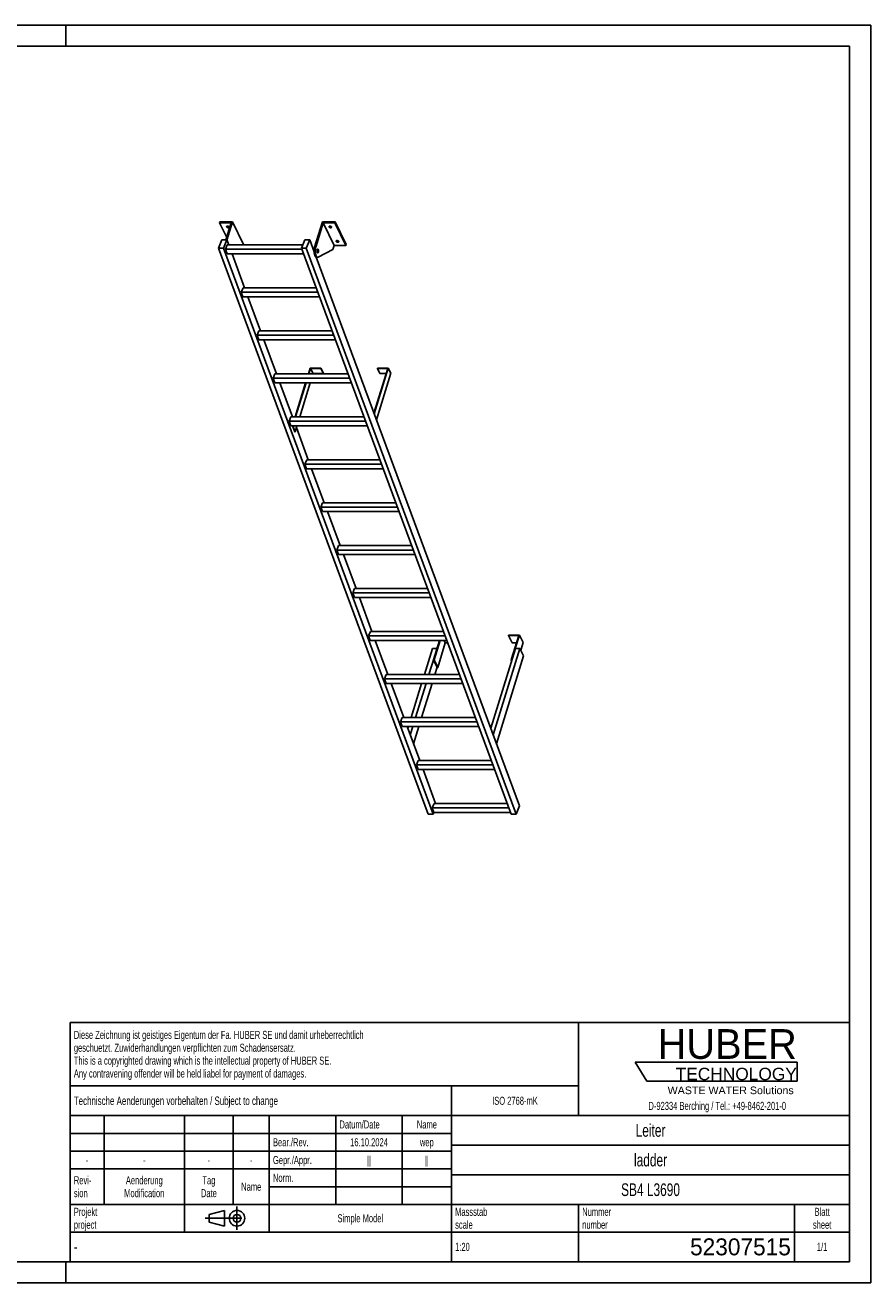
# Model space of a CAD drawing. Header units: millimetres. Extents: x 0 to 8400, y 0 to 5940.
# Tile 2 of 2: x 4408 to 8400, y 0 to 5940. Entities that reach past the tile are written whole.
import ezdxf

# ---------------------------------------------------------------- set-up
doc = ezdxf.new("R2010")
doc.units = ezdxf.units.MM
doc.header["$LTSCALE"] = 462
doc.linetypes.add('CENTER', pattern=[0.6, 0.375, -0.075, 0.075, -0.075])
doc.layers.get('0').update_dxf_attribs({"linetype": 'CONTINUOUS'})
for name, color, linetype in [('005_AXIS', 7, 'CONTINUOUS'), ('HUBER_Logo_BL1', 7, 'CONTINUOUS'), ('HUBER_Logo_BL2', 7, 'CONTINUOUS')]:
    doc.layers.add(name, color=color, linetype=linetype)
doc.styles.get("Standard").update_dxf_attribs({"font": 'txt', "width": 0.7})
doc.styles.add('TEXTSTYLE_2', font='txt')
doc.styles.add('TEXTSTYLE_3', font='arial.ttf')
doc.styles.add('TEXTSTYLE_5', font='txt', dxfattribs={"width": 0.8})
doc.styles.add('TEXTSTYLE_6', font='txt')

# ---------------------------------------------------------------- blocks, each defined once
blk = doc.blocks.new('HUBER_LOGO_BL1', base_point=(7675, 1007.5))
at = {"layer": 'HUBER_Logo_BL1', "color": 2, "linetype": 'Continuous', "attachment_point": 3, "line_spacing_factor": 0.78}
for s, insert, char_height, width, style in [('HUBER\\P\\fArial;\\H58.5;TECHNOLOGY ', (8050.7, 1198.2), 140.4, 775.343, 'TEXTSTYLE_2'), ('WASTE WATER Solutions', (8036, 927.2), 36, 594.067, 'TEXTSTYLE_3')]:
    blk.add_mtext(s, dxfattribs=dict(at, insert=insert, char_height=char_height, width=width, style=style))
at = {"layer": 'HUBER_Logo_BL1', "color": 2, "linetype": 'Continuous', "insert": (7675, 854.8), "char_height": 38, "width": 1621.786, "attachment_point": 2, "line_spacing_factor": 0.96}
blk.add_mtext('D-92334 Berching / Tel.: +49-8462-201-0', dxfattribs=at)
blk = doc.blocks.new('PROJEKTIONSMETHODE_1_BL3', base_point=(5360, 305))
at = {"color": 2, "linetype": 'CENTER'}
for p, q in [((5407.7, 360), (5407.7, 250)), ((5257.3, 305), (5462.7, 305))]:
    blk.add_line(p, q, dxfattribs=at)
at = {"color": 2, "linetype": 'Continuous'}
for p, q in [((5275.7, 323.3), (5349, 341.7)), ((5275.7, 286.7), (5275.7, 323.3)), ((5349, 268.3), (5349, 341.7)), ((5275.7, 286.7), (5349, 268.3))]:
    blk.add_line(p, q, dxfattribs=at)
for radius in [36.7, 18.3]:
    blk.add_circle((5407.7, 305), radius, dxfattribs=at)
blk = doc.blocks.new('*T13')
at = {"color": 3, "linetype": 'Continuous'}
for p, q in [((0, 0), (3680, 0)), ((0, 0), (0, -1130)), ((2400, 0), (2400, -440)), ((3680, 0), (3680, -1130)), ((0, -300), (2400, -300)), ((1800, -300), (1800, -1130)), ((0, -440), (3680, -440)), ((160, -440), (160, -860)), ((540, -440), (540, -990)), ((770, -440), (770, -860)), ((940, -440), (940, -990)), ((1254, -440), (1254, -860)), ((1568, -440), (1568, -860)), ((0, -524), (1800, -524)), ((1800, -580), (3680, -580)), ((0, -608), (1800, -608)), ((0, -692), (1800, -692)), ((1800, -720), (3680, -720)), ((940, -776), (1800, -776)), ((0, -860), (3680, -860)), ((2400, -860), (2400, -1130)), ((3420, -860), (3420, -1130)), ((0, -990), (3680, -990)), ((0, -1130), (3680, -1130))]:
    blk.add_line(p, q, dxfattribs=at)
at = {"color": 2, "linetype": 'Continuous', "line_spacing_factor": 0.96}
for s, insert, char_height, width, attachment_point in [('Diese Zeichnung ist geistiges Eigentum der Fa. HUBER SE und damit urheberrechtlich \\Pgeschuetzt. Zuwiderhandlungen verpflichten zum Schadensersatz.\\PThis is a copyrighted drawing which is the intellectual property of HUBER SE.\\PAny contravening offender will be held liabel for payment of damages.', (17.5, -39.8), 38, 4429.714, 1), ('Technische Aenderungen vorbehalten / Subject to change', (17.5, -350), 40, 3049.524, 1), ('ISO 2768-mK', (2100, -351), 38, 665.905, 2), ('Datum/Date', (1271.5, -463), 38, 584.476, 1), ('Name', (1684, -463), 38, 253.333, 2), ('Leiter', (2740, -480), 60, 480, 2), ('Bear./Rev.', (957.5, -547), 38, 544.667, 1), ('16.10.2024', (1411, -547), 38, 546.476, 2), ('wep', (1684, -547), 38, 199.048, 2), ('-', (80, -631), 38, 68.762, 2), ('-', (350, -631), 38, 68.762, 2), ('-', (655, -631), 38, 68.762, 2), ('-', (855, -631), 38, 68.762, 2), ('Gepr./Appr.', (957.5, -631), 38, 598.952, 1), ('||', (1411, -631), 38, 101.333, 2), ('||', (1684, -631), 38, 101.333, 2), ('ladder', (2740, -620), 60, 502.857, 2), ('Revi-\\Psion', (17.5, -726.6), 38, 276.857, 1), ('Aenderung\\PModification', (350, -726.6), 38, 606.19, 2), ('Tag\\PDate', (655, -726.6), 38, 235.238, 2), ('Name', (855, -757), 38, 253.333, 2), ('Norm. ', (957.5, -715), 38, 351.048, 1), ('SB4 L3690', (2740, -760), 60, 845.714, 2), ('Projekt\\Pproject', (17.5, -875.6), 38, 367.333, 1), ('Massstab\\Pscale', (1817.5, -875.6), 38, 448.762, 1), ('Nummer\\Pnumber', (2417.5, -875.6), 38, 372.762, 1), ('Blatt\\Psheet', (3550, -875.6), 38, 275.048, 2), ('Simple Model', (1370, -906), 38, 656.857, 2), ('1:20', (1817.5, -1041), 38, 204.476, 1), ('1/1', (3550, -1041), 38, 159.238, 2)]:
    blk.add_mtext(s, dxfattribs=dict(at, insert=insert, char_height=char_height, width=width, attachment_point=attachment_point))
for s, insert, char_height, width, attachment_point, style in [('-', (17.5, -1035), 50, 36.667, 1, 'TEXTSTYLE_5'), ('52307515', (3402.5, -1020), 80, 1093.333, 3, 'TEXTSTYLE_6')]:
    blk.add_mtext(s, dxfattribs=dict(at, insert=insert, char_height=char_height, width=width, attachment_point=attachment_point, style=style))
blk = doc.blocks.new('HUBER_LOGO_BL2', base_point=(7670.4, 997))
at = {"layer": 'HUBER_Logo_BL2', "color": 5, "linetype": 'Continuous'}
for p, q in [((8052.9, 1042), (7287.9, 1042)), ((7287.9, 1042), (7341.9, 952)), ((8052.9, 1042), (8052.9, 952)), ((7341.9, 952), (8052.9, 952))]:
    blk.add_line(p, q, dxfattribs=at)

msp = doc.modelspace()

# ---------------------------------------------------------------- linework, layer by layer
at = {"color": 3, "linetype": 'Continuous'}
for p, q in [((8400, 5940), (0, 5940)), ((4600, 5940), (4600, 5840)), ((8400, 5940), (8400, 0)), ((4600, 0), (4600, 100)), ((8400, 0), (0, 0))]:
    msp.add_line(p, q, dxfattribs=at)
at = {"color": 5, "linetype": 'Continuous'}
for p, q in [((8300, 5840), (100, 5840)), ((8300, 100), (8300, 5840)), ((100, 100), (8300, 100))]:
    msp.add_line(p, q, dxfattribs=at)
at = {"color": 7, "linetype": 'Continuous'}
for p, q in [((5380.193, 5005.695), (5325.851, 5005.695)), ((5380.193, 5005.695), (5355.51, 4925.821)), ((5360.42, 4923.824), (5387.172, 5010.395)), ((5774.308, 4892.113), (5810.86, 5010.395)), ((5814.934, 5005.695), (5779.834, 4892.113)), ((5866.791, 4900.022), (5814.934, 5005.695)), ((5869.277, 5005.695), (5814.934, 5005.695)), ((5320.57, 4886.537), (5336.654, 4925.821)), ((6310.908, 2212.842), (5320.57, 4886.537)), ((5343.597, 4886.537), (5320.57, 4886.537)), ((5336.654, 4925.821), (5359.68, 4925.821)), ((5359.68, 4925.821), (5343.597, 4886.537)), ((6333.934, 2212.842), (5343.597, 4886.537)), ((5352.774, 4881.349), (5361.239, 4902.025)), ((5360.825, 4859.612), (5352.774, 4881.349)), ((5713.943, 4881.349), (5352.774, 4881.349)), ((5718.362, 4902.025), (5361.239, 4902.025)), ((5439.029, 4904.722), (5438.196, 4902.025)), ((5712.021, 4886.537), (5728.105, 4925.821)), ((6702.358, 2212.842), (5712.021, 4886.537)), ((5735.048, 4886.537), (5712.021, 4886.537)), ((5728.105, 4925.821), (5751.131, 4925.821)), ((5751.131, 4925.821), (5735.048, 4886.537)), ((6725.385, 2212.842), (5735.048, 4886.537)), ((5771.868, 4869.836), (5751.131, 4925.821)), ((5860.59, 4879.956), (5791.296, 4844.057)), ((5866.791, 4900.022), (5860.59, 4879.956)), ((5866.791, 4900.022), (5921.134, 4900.022)), ((5360.825, 4859.612), (5721.994, 4859.612)), ((5392.106, 4859.612), (5385.476, 4856.177)), ((6741.468, 2252.126), (5781.472, 4843.907)), ((5783.459, 4843.465), (5788.986, 4843.465)), ((5427.921, 4678.467), (5436.386, 4699.143)), ((5781.432, 4699.143), (5436.386, 4699.143)), ((5435.973, 4656.73), (5427.921, 4678.467)), ((5789.09, 4678.467), (5427.921, 4678.467)), ((5435.973, 4656.73), (5797.142, 4656.73)), ((5503.069, 4475.585), (5511.534, 4496.261)), ((5511.12, 4453.848), (5503.069, 4475.585)), ((5864.238, 4475.585), (5503.069, 4475.585)), ((5856.579, 4496.261), (5511.534, 4496.261)), ((5511.12, 4453.848), (5872.289, 4453.848)), ((5586.681, 4293.379), (5578.216, 4272.703)), ((5931.727, 4293.379), (5586.681, 4293.379)), ((5754.699, 4318.963), (5746.793, 4293.379)), ((5753.341, 4320.529), (5803.999, 4320.529)), ((5766.901, 4294.098), (5754.699, 4318.963)), ((5754.699, 4318.963), (5803.515, 4318.963)), ((5766.678, 4293.379), (5766.901, 4294.098)), ((5815.717, 4294.098), (5766.901, 4294.098)), ((5803.999, 4320.529), (5803.515, 4318.963)), ((5803.515, 4318.963), (5815.717, 4294.098)), ((5803.999, 4320.529), (5816.201, 4295.665)), ((5816.201, 4295.665), (5815.717, 4294.098)), ((6119.439, 4318.963), (6054.158, 4107.713)), ((6071.107, 4320.529), (6070.623, 4318.963)), ((6082.825, 4294.098), (6070.623, 4318.963)), ((6070.623, 4318.963), (6119.439, 4318.963)), ((6071.107, 4320.529), (6121.765, 4320.529)), ((6111.755, 4294.098), (6082.825, 4294.098)), ((5586.268, 4250.966), (5578.216, 4272.703)), ((5939.385, 4272.703), (5578.216, 4272.703)), ((5586.268, 4250.966), (5947.437, 4250.966)), ((5733.686, 4250.966), (5684.098, 4090.497)), ((5703.983, 4090.497), (5753.572, 4250.966)), ((5661.829, 4090.497), (5653.364, 4069.821)), ((5661.415, 4048.084), (5653.364, 4069.821)), ((6014.533, 4069.821), (5653.364, 4069.821)), ((5661.415, 4048.084), (6022.584, 4048.084)), ((6006.874, 4090.497), (5661.829, 4090.497)), ((5681.981, 4019.299), (5690.876, 4048.084)), ((5736.976, 3887.615), (5728.511, 3866.939)), ((5736.563, 3845.202), (5728.511, 3866.939)), ((6089.68, 3866.939), (5728.511, 3866.939)), ((6082.022, 3887.615), (5736.976, 3887.615)), ((5736.563, 3845.202), (6097.732, 3845.202)), ((5812.124, 3684.733), (5803.659, 3664.057)), ((6157.17, 3684.733), (5812.124, 3684.733)), ((5811.71, 3642.32), (5803.659, 3664.057)), ((6164.828, 3664.057), (5803.659, 3664.057)), ((5811.71, 3642.32), (6172.879, 3642.32)), ((5887.271, 3481.851), (5878.807, 3461.175)), ((5886.858, 3439.438), (5878.807, 3461.175)), ((6239.975, 3461.175), (5878.807, 3461.175)), ((6232.317, 3481.851), (5887.271, 3481.851)), ((5886.858, 3439.438), (6248.027, 3439.438)), ((5962.419, 3278.969), (5953.954, 3258.293)), ((6307.465, 3278.969), (5962.419, 3278.969)), ((6315.123, 3258.293), (5953.954, 3258.293)), ((5962.006, 3236.556), (5953.954, 3258.293)), ((5962.006, 3236.556), (6323.175, 3236.556)), ((6037.567, 3076.087), (6029.102, 3055.411)), ((6390.271, 3055.411), (6029.102, 3055.411)), ((6037.153, 3033.674), (6029.102, 3055.411)), ((6037.153, 3033.674), (6398.322, 3033.674)), ((6382.612, 3076.087), (6037.567, 3076.087)), ((6364.307, 3033.674), (6335.93, 2941.846)), ((6337.772, 2941.846), (6366.149, 3033.674)), ((6385.427, 3033.674), (6390.986, 3022.347)), ((6690.006, 3059.345), (6689.522, 3057.778)), ((6689.522, 3057.778), (6738.338, 3057.778)), ((6689.522, 3057.778), (6706.91, 3022.347)), ((6740.665, 3059.345), (6690.006, 3059.345)), ((6738.338, 3057.778), (6702.513, 2941.846)), ((6704.355, 2941.846), (6740.665, 3059.345)), ((6740.665, 3059.345), (6758.052, 3023.913)), ((6355.16, 2906.414), (6390.986, 3022.347)), ((6390.986, 3022.347), (6402.518, 3022.347)), ((6722.22, 2996.679), (6605.54, 2619.102)), ((6743.405, 2996.679), (6617.089, 2587.922)), ((6706.91, 3022.347), (6727.389, 3022.347)), ((6743.405, 2996.679), (6722.22, 2996.679)), ((6760.792, 2961.247), (6743.405, 2996.679)), ((6747.228, 2988.888), (6758.052, 3023.913)), ((6335.93, 2941.846), (6337.772, 2941.846)), ((6335.93, 2941.846), (6353.318, 2906.414)), ((6337.772, 2941.846), (6355.16, 2906.414)), ((6632.538, 2546.215), (6760.792, 2961.247)), ((6702.513, 2941.846), (6704.355, 2941.846)), ((6702.513, 2941.846), (6704.208, 2938.391)), ((6704.355, 2941.846), (6704.92, 2940.694)), ((6112.714, 2873.205), (6104.249, 2852.529)), ((6465.418, 2852.529), (6104.249, 2852.529)), ((6112.301, 2830.792), (6104.249, 2852.529)), ((6457.76, 2873.205), (6112.714, 2873.205)), ((6353.318, 2906.414), (6355.16, 2906.414)), ((6112.301, 2830.792), (6473.47, 2830.792)), ((6187.862, 2670.323), (6179.397, 2649.647)), ((6540.566, 2649.647), (6179.397, 2649.647)), ((6187.448, 2627.91), (6179.397, 2649.647)), ((6187.448, 2627.91), (6548.617, 2627.91)), ((6532.907, 2670.323), (6187.862, 2670.323)), ((6263.009, 2467.441), (6254.544, 2446.765)), ((6615.713, 2446.765), (6254.544, 2446.765)), ((6262.596, 2425.028), (6254.544, 2446.765)), ((6608.055, 2467.441), (6263.009, 2467.441)), ((6262.596, 2425.028), (6623.765, 2425.028)), ((6338.157, 2264.559), (6329.692, 2243.883)), ((6683.202, 2264.559), (6338.157, 2264.559)), ((6333.934, 2212.842), (6310.908, 2212.842)), ((6690.861, 2243.883), (6329.692, 2243.883)), ((6337.743, 2222.146), (6329.692, 2243.883)), ((6337.743, 2222.146), (6333.934, 2212.842)), ((6337.743, 2222.146), (6698.912, 2222.146)), ((6725.385, 2212.842), (6702.358, 2212.842)), ((6741.468, 2252.126), (6725.385, 2212.842))]:
    msp.add_line(p, q, dxfattribs=at)
at = {"color": 9, "linetype": 'Continuous'}
msp.add_line((5774.308, 4892.113), (5779.834, 4892.113), dxfattribs=at)
at = {"color": 7, "linetype": 'Continuous'}
for points, knots in [([(5774.308, 4892.113), (5773.579, 4889.752), (5772.464, 4884.663), (5771.697, 4876.704), (5771.789, 4868.496), (5772.732, 4860.668), (5774.22, 4854.696), (5775.832, 4850.612), (5777.136, 4848.124), (5778.564, 4846.118), (5780.102, 4844.627), (5781.739, 4843.687), (5782.907, 4843.465), (5783.459, 4843.465)], [0, 0, 0, 0, 0.13939916, 0.29280569, 0.45031518, 0.60153991, 0.73684016, 0.79611184, 0.84888332, 0.89492094, 0.93453063, 0.96882596, 1, 1, 1, 1]), ([(5779.834, 4892.113), (5779.105, 4889.752), (5777.99, 4884.663), (5777.223, 4876.704), (5777.315, 4868.496), (5778.259, 4860.668), (5779.746, 4854.696), (5781.359, 4850.612), (5782.662, 4848.124), (5784.091, 4846.118), (5785.628, 4844.627), (5787.265, 4843.687), (5788.433, 4843.465), (5788.986, 4843.465)], [0, 0, 0, 0, 0.13939916, 0.29280569, 0.45031518, 0.60153991, 0.73684016, 0.79611184, 0.84888332, 0.89492094, 0.93453063, 0.96882596, 1, 1, 1, 1]), ([(5788.986, 4843.465), (5789.18, 4843.465), (5789.979, 4843.515), (5790.758, 4843.779), (5791.296, 4844.057)], [0, 0, 0, 0, 0.24280271, 1, 1, 1, 1])]:
    msp.add_open_spline(points, degree=3, knots=knots, dxfattribs=at)
at = {"layer": '005_AXIS', "color": 7, "linetype": 'Continuous'}
for p, q in [((5327.303, 5010.395), (5325.851, 5005.695)), ((5325.851, 5005.695), (5359.195, 4937.746)), ((5387.172, 5010.395), (5327.303, 5010.395)), ((5439.029, 4904.722), (5387.172, 5010.395)), ((5870.729, 5010.395), (5810.86, 5010.395)), ((5870.729, 5010.395), (5869.277, 5005.695)), ((5921.134, 4900.022), (5869.277, 5005.695)), ((5922.586, 4904.722), (5870.729, 5010.395)), ((5368.494, 4902.025), (5359.68, 4925.821)), ((5772.153, 4880.965), (5767.746, 4880.965)), ((5788.986, 4880.965), (5786.882, 4880.965)), ((5922.586, 4904.722), (5921.134, 4900.022)), ((5443.642, 4699.143), (5384.204, 4859.612)), ((5788.986, 4865.965), (5786.883, 4865.965)), ((5518.789, 4496.261), (5459.351, 4656.73)), ((5593.937, 4293.379), (5534.499, 4453.848)), ((5753.341, 4320.529), (5744.951, 4293.379)), ((6121.765, 4320.529), (6055.162, 4105.002)), ((6066.003, 4075.734), (6133.967, 4295.665)), ((6133.967, 4295.665), (6121.765, 4320.529)), ((5669.084, 4090.497), (5609.647, 4250.966)), ((5731.844, 4250.966), (5682.256, 4090.497)), ((5669.477, 4048.084), (5680.139, 4019.299)), ((5671.319, 4048.084), (5681.981, 4019.299)), ((5680.139, 4019.299), (5681.981, 4019.299)), ((5744.232, 3887.615), (5688.11, 4039.131)), ((5819.379, 3684.733), (5759.942, 3845.202)), ((5894.527, 3481.851), (5835.089, 3642.32)), ((5969.674, 3278.969), (5910.237, 3439.438)), ((6044.822, 3076.087), (5985.384, 3236.556)), ((6119.97, 2873.205), (6060.532, 3033.674)), ((6330.77, 2996.679), (6292.613, 2873.205)), ((6351.954, 2996.679), (6313.798, 2873.205)), ((6330.77, 2996.679), (6351.954, 2996.679)), ((6352.519, 2995.527), (6351.954, 2996.679)), ((6342.134, 2873.205), (6352.753, 2907.566)), ((6195.117, 2670.323), (6135.679, 2830.792)), ((6279.507, 2830.792), (6229.918, 2670.323)), ((6300.691, 2830.792), (6251.102, 2670.323)), ((6279.439, 2670.323), (6329.028, 2830.792)), ((6270.265, 2467.441), (6210.827, 2627.91)), ((6216.811, 2627.91), (6214.089, 2619.102)), ((6237.996, 2627.91), (6225.638, 2587.922)), ((6241.087, 2546.215), (6266.332, 2627.91)), ((6345.412, 2264.559), (6285.974, 2425.028))]:
    msp.add_line(p, q, dxfattribs=at)
for points, knots in [([(5358.726, 4988.966), (5358.85, 4989.367), (5359.407, 4990.159), (5360.783, 4990.859), (5362.54, 4991.151), (5364.529, 4991.024), (5366.558, 4990.497), (5368.424, 4989.62), (5369.94, 4988.485), (5370.684, 4987.535), (5370.923, 4987.047)], [0, 0, 0, 0, 0.08792798, 0.19150842, 0.31584215, 0.45699794, 0.60613596, 0.75253438, 0.88609216, 1, 1, 1, 1]), ([(5370.318, 4987.955), (5369.552, 4987.739), (5367.827, 4987.612), (5365.258, 4988.093), (5362.866, 4989.146), (5361.514, 4990.224), (5361.004, 4990.835)], [0, 0, 0, 0, 0.23501097, 0.50003303, 0.76503684, 1, 1, 1, 1]), ([(5842.283, 4988.966), (5842.407, 4989.367), (5842.964, 4990.159), (5844.341, 4990.859), (5846.097, 4991.151), (5848.086, 4991.024), (5850.115, 4990.497), (5851.981, 4989.62), (5853.497, 4988.485), (5854.241, 4987.535), (5854.48, 4987.047)], [0, 0, 0, 0, 0.08792798, 0.19150842, 0.31584215, 0.45699794, 0.60613596, 0.75253438, 0.88609216, 1, 1, 1, 1]), ([(5853.875, 4987.955), (5853.109, 4987.739), (5851.384, 4987.612), (5848.815, 4988.093), (5846.423, 4989.146), (5845.071, 4990.224), (5844.561, 4990.835)], [0, 0, 0, 0, 0.23501097, 0.50003303, 0.76503684, 1, 1, 1, 1]), ([(5358.95, 4987.047), (5358.797, 4987.357), (5358.585, 4987.992), (5358.634, 4988.669), (5358.726, 4988.966)], [0, 0, 0, 0, 0.5259898, 1, 1, 1, 1]), ([(5371.147, 4985.128), (5371.023, 4984.727), (5370.466, 4983.935), (5369.089, 4983.235), (5367.333, 4982.944), (5365.344, 4983.07), (5363.315, 4983.597), (5361.449, 4984.474), (5359.933, 4985.609), (5359.189, 4986.559), (5358.95, 4987.047)], [0, 0, 0, 0, 0.08792798, 0.19150842, 0.31584215, 0.45699794, 0.60613596, 0.75253438, 0.88609216, 1, 1, 1, 1]), ([(5370.923, 4987.047), (5371.075, 4986.737), (5371.288, 4986.102), (5371.238, 4985.425), (5371.147, 4985.128)], [0, 0, 0, 0, 0.5259898, 1, 1, 1, 1]), ([(5842.507, 4987.047), (5842.355, 4987.357), (5842.142, 4987.992), (5842.191, 4988.669), (5842.283, 4988.966)], [0, 0, 0, 0, 0.5259898, 1, 1, 1, 1]), ([(5854.704, 4985.128), (5854.58, 4984.727), (5854.023, 4983.935), (5852.646, 4983.235), (5850.89, 4982.944), (5848.901, 4983.07), (5846.872, 4983.597), (5845.006, 4984.474), (5843.49, 4985.609), (5842.746, 4986.559), (5842.507, 4987.047)], [0, 0, 0, 0, 0.08792798, 0.19150842, 0.31584215, 0.45699794, 0.60613596, 0.75253438, 0.88609216, 1, 1, 1, 1]), ([(5854.48, 4987.047), (5854.632, 4986.737), (5854.845, 4986.102), (5854.795, 4985.425), (5854.704, 4985.128)], [0, 0, 0, 0, 0.5259898, 1, 1, 1, 1]), ([(5788.986, 4882.715), (5788.797, 4882.715), (5788.395, 4882.629), (5787.842, 4882.275), (5787.329, 4881.72), (5786.659, 4880.656), (5786.005, 4878.898), (5785.517, 4876.437), (5785.33, 4873.704), (5785.463, 4870.95), (5785.901, 4868.426), (5786.42, 4866.884), (5786.747, 4866.219)], [0, 0, 0, 0, 0.03139335, 0.06653603, 0.10789217, 0.15653915, 0.27536244, 0.41788485, 0.57383793, 0.73088447, 0.87653105, 1, 1, 1, 1]), ([(5788.986, 4880.965), (5788.833, 4880.965), (5788.507, 4880.896), (5788.059, 4880.608), (5787.643, 4880.158), (5787.099, 4879.296), (5786.569, 4877.87), (5786.173, 4875.875), (5786.022, 4873.659), (5786.129, 4871.425), (5786.485, 4869.379), (5786.906, 4868.129), (5787.17, 4867.59)], [0, 0, 0, 0, 0.03139335, 0.066536, 0.10789211, 0.15653911, 0.27536242, 0.41788483, 0.57383791, 0.73088448, 0.87653101, 1, 1, 1, 1]), ([(5791.225, 4880.71), (5791.079, 4881.008), (5790.776, 4881.541), (5790.229, 4882.192), (5789.632, 4882.612), (5789.191, 4882.715), (5788.986, 4882.715)], [0, 0, 0, 0, 0.31594771, 0.58208422, 0.80455749, 1, 1, 1, 1]), ([(5790.801, 4879.34), (5790.683, 4879.581), (5790.437, 4880.013), (5789.994, 4880.541), (5789.51, 4880.881), (5789.152, 4880.965), (5788.986, 4880.965)], [0, 0, 0, 0, 0.31594818, 0.58208432, 0.80455751, 1, 1, 1, 1]), ([(5788.986, 4864.215), (5789.174, 4864.215), (5789.576, 4864.3), (5790.129, 4864.654), (5790.642, 4865.21), (5791.313, 4866.273), (5791.966, 4868.031), (5792.454, 4870.492), (5792.641, 4873.225), (5792.509, 4875.98), (5792.07, 4878.504), (5791.551, 4880.046), (5791.225, 4880.71)], [0, 0, 0, 0, 0.03139335, 0.06653603, 0.10789217, 0.15653915, 0.27536244, 0.41788485, 0.57383793, 0.73088447, 0.87653105, 1, 1, 1, 1]), ([(5788.986, 4865.965), (5789.138, 4865.965), (5789.464, 4866.034), (5789.913, 4866.321), (5790.329, 4866.771), (5790.873, 4867.634), (5791.403, 4869.059), (5791.798, 4871.055), (5791.95, 4873.271), (5791.842, 4875.504), (5791.487, 4877.55), (5791.066, 4878.801), (5790.801, 4879.34)], [0, 0, 0, 0, 0.03139335, 0.066536, 0.10789211, 0.15653911, 0.27536242, 0.41788483, 0.57383791, 0.73088448, 0.87653101, 1, 1, 1, 1]), ([(5876.061, 4918.67), (5875.909, 4918.98), (5875.696, 4919.615), (5875.746, 4920.292), (5875.838, 4920.589)], [0, 0, 0, 0, 0.5259898, 1, 1, 1, 1]), ([(5875.838, 4920.589), (5875.962, 4920.99), (5876.518, 4921.782), (5877.895, 4922.482), (5879.651, 4922.774), (5881.641, 4922.647), (5883.67, 4922.12), (5885.536, 4921.243), (5887.051, 4920.108), (5887.795, 4919.158), (5888.035, 4918.67)], [0, 0, 0, 0, 0.08792798, 0.19150842, 0.31584215, 0.45699794, 0.60613596, 0.75253438, 0.88609216, 1, 1, 1, 1]), ([(5888.258, 4916.751), (5888.134, 4916.35), (5887.578, 4915.558), (5886.201, 4914.858), (5884.445, 4914.566), (5882.455, 4914.693), (5880.426, 4915.22), (5878.56, 4916.097), (5877.045, 4917.232), (5876.301, 4918.182), (5876.061, 4918.67)], [0, 0, 0, 0, 0.08792798, 0.19150842, 0.31584215, 0.45699794, 0.60613596, 0.75253438, 0.88609216, 1, 1, 1, 1]), ([(5887.43, 4919.578), (5886.663, 4919.361), (5884.939, 4919.235), (5882.37, 4919.716), (5879.977, 4920.769), (5878.625, 4921.847), (5878.115, 4922.458)], [0, 0, 0, 0, 0.23501097, 0.50003303, 0.76503684, 1, 1, 1, 1]), ([(5888.035, 4918.67), (5888.187, 4918.36), (5888.4, 4917.725), (5888.35, 4917.048), (5888.258, 4916.751)], [0, 0, 0, 0, 0.5259898, 1, 1, 1, 1]), ([(5786.747, 4866.219), (5786.893, 4865.921), (5787.196, 4865.388), (5787.742, 4864.737), (5788.339, 4864.318), (5788.781, 4864.215), (5788.986, 4864.215)], [0, 0, 0, 0, 0.31594771, 0.58208422, 0.80455749, 1, 1, 1, 1]), ([(5787.17, 4867.59), (5787.289, 4867.348), (5787.534, 4866.916), (5787.978, 4866.388), (5788.461, 4866.048), (5788.819, 4865.965), (5788.986, 4865.965)], [0, 0, 0, 0, 0.31594818, 0.58208432, 0.80455751, 1, 1, 1, 1])]:
    msp.add_open_spline(points, degree=3, knots=knots, dxfattribs=at)

# ---------------------------------------------------------------- block references
msp.add_blockref('*T13', (4620, 1230))
at = {"color": 2, "linetype": 'Continuous'}
msp.add_blockref('PROJEKTIONSMETHODE_1_BL3', (5360, 305), dxfattribs=at)
at = {"layer": 'HUBER_Logo_BL1'}
msp.add_blockref('HUBER_LOGO_BL1', (7674.994, 1007.484), dxfattribs=at)
at = {"layer": 'HUBER_Logo_BL2'}
msp.add_blockref('HUBER_LOGO_BL2', (7670.375, 996.993), dxfattribs=at)

doc.saveas('drawing.dxf')
